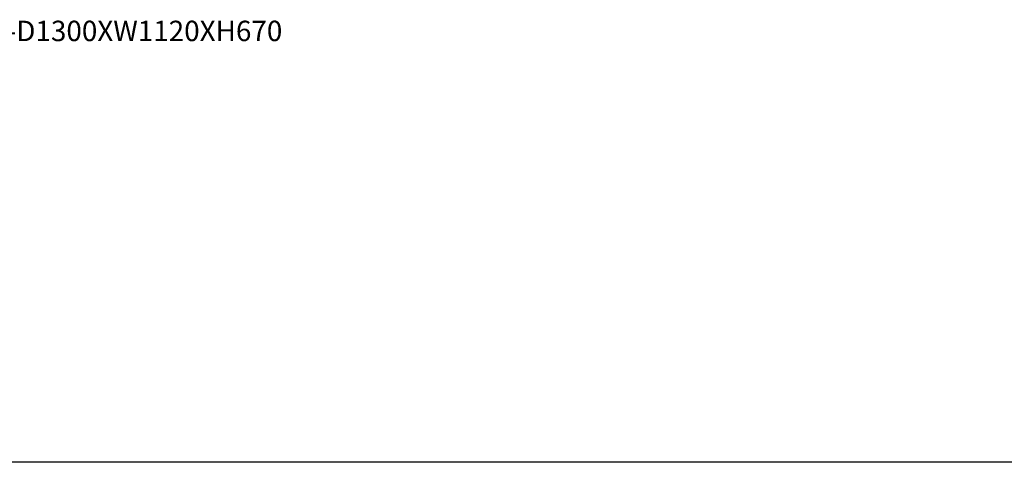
# Model space of a CAD drawing. Header units: millimetres. Extents: x 977810 to 1748958, y 1188532 to 1209441.
# Tile 20 of 30: x 1122526 to 1134818, y 1188532 to 1194061. Entities that reach past the tile are written whole.
import ezdxf

# ---------------------------------------------------------------- set-up
doc = ezdxf.new("R2010")
doc.units = ezdxf.units.MM
doc.header["$LTSCALE"] = 7
for name, color, linetype in [('HVAC TEXT PP', 7, 'Continuous'), ('PD_BASE', 8, 'Continuous'), ('PP- HVAC TEXT 1', 7, 'Continuous')]:
    doc.layers.add(name, color=color, linetype=linetype)
doc.styles.add('ROMANS', font='ARIALN.TTF', dxfattribs={"width": 0.75})

# ---------------------------------------------------------------- blocks, each defined once
blk = doc.blocks.new('hvac service 2')
at = {"layer": 'HVAC TEXT PP', "insert": (-568, -2890), "char_height": 255.05, "attachment_point": 1, "style": 'ROMANS'}
blk.add_mtext_dynamic_manual_height_columns('2500 CFM(5 TR ) CEILING SUSPENDED AHU \\PSIZE:-D1300XW1120XH670', width=4003.47, gutter_width=1275, heights=[0], dxfattribs=at)

msp = doc.modelspace()

# ---------------------------------------------------------------- linework, layer by layer
at = {"layer": 'PD_BASE'}
msp.add_lwpolyline([(1113338, 1204941), (1139874, 1204941), (1139874, 1188532), (1113338, 1188532)], close=True, dxfattribs=at)

# ---------------------------------------------------------------- next in the draw order: block references
at = {"layer": 'PP- HVAC TEXT 1'}
msp.add_blockref('hvac service 2', (1122109.6, 1197788), dxfattribs=at)

doc.saveas('drawing.dxf')
